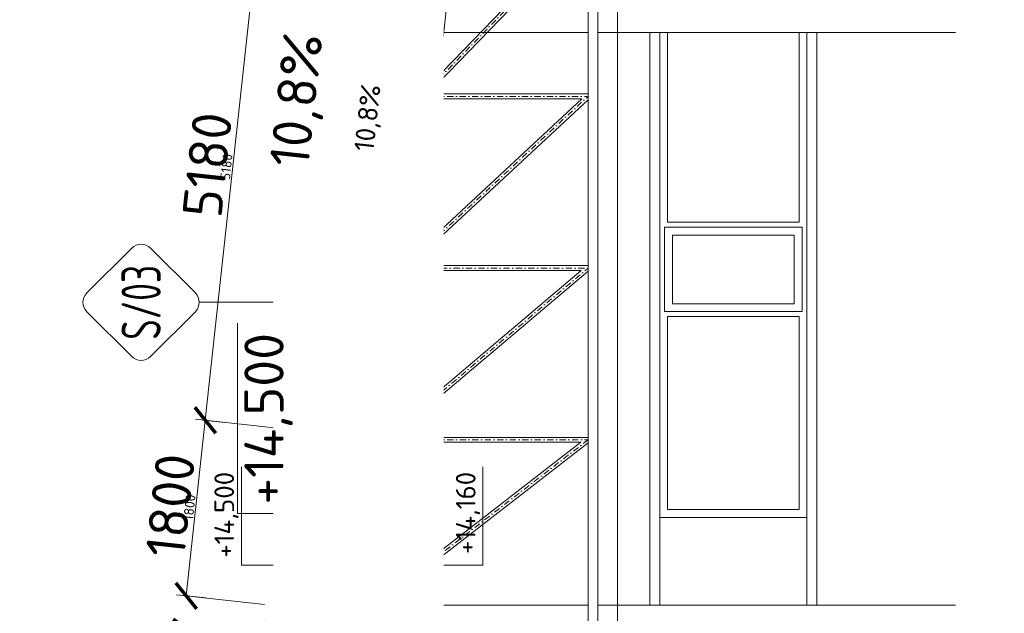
# Model space of a CAD drawing. Header units: millimetres. Extents: x -1695604 to 5289369, y -1488057 to 2187451.
# Tile 208 of 256: x 201177 to 211205, y 161694 to 167742. Entities that reach past the tile are written whole.
import ezdxf
from ezdxf import colors
from ezdxf.entities.mleader import LeaderData, LeaderLine
from ezdxf.enums import TextEntityAlignment as Align
from ezdxf.math import Vec2, Vec3

# ---------------------------------------------------------------- set-up
doc = ezdxf.new("R2010")
doc.units = ezdxf.units.MM
doc.linetypes.add('CENTERX2', pattern=[101.6, 63.5, -12.7, 12.7, -12.7])
doc.linetypes.add('DASHDOT', pattern=[25.4, 12.7, -6.35, 0, -6.35])
doc.layers.get('Defpoints').update_dxf_attribs({"color": 8})
doc.layers.add('0 @ 200', color=7, linetype='Continuous')
for name, color, linetype, lineweight in [('____podkonstrukce FVE @ 200', 3, 'CENTERX2', 9), ('A99_FVE_řez', 6, 'Continuous', 5), ('A99_N_kce-pohl', 1, 'Continuous', 9), ('A99_N_kce-rez-sil', 6, 'Continuous', 18), ('A99_N_koty-100', 160, 'Continuous', 9), ('A99_N_koty-200', 5, 'Continuous', 5), ('A99_N_koty-200 @ 200', 5, 'Continuous', 5), ('A99_N_koty-200 @ 50 (2)', 5, 'Continuous', 5), ('A99_N_koty-200-vysk', 6, 'Continuous', 9), ('A99_N_koty-vysk', 160, 'Continuous', 5), ('A99_N_sraf', 252, 'Continuous', 0), ('A99_N_txt-popis-200', 240, 'Continuous', 5), ('A99_N_txt-popis-50', 240, 'Continuous', 9), ('A99_N_txt-popis-50 @ 200', 240, 'Continuous', 9), ('A99_N_txt-popis-50 @ 50', 240, 'Continuous', 9), ('A99_N_znaceni 200', 5, 'Continuous', 5), ('A99_S_kce-pohl', 7, 'Continuous', 5), ('A99_S_kce-rez-sil', 7, 'Continuous', 15)]:
    doc.layers.add(name, color=color, linetype=linetype, lineweight=lineweight)
doc.styles.add('A99_kota', font='isocpeur.ttf', dxfattribs={"height": 2})
doc.styles.add('A99_popis', font='isocpeur.ttf')
doc.styles.add('ad_popis 100', font='isocpeur.ttf', dxfattribs={"height": 200})
doc.linetypes.add('IZOLACE', pattern='A,0.00254,-2.54,[134,ltypeshp.shx,S=2.54,R=0,X=-2.54,Y=0],-5.08,[134,ltypeshp.shx,S=2.54,R=180,X=2.54,Y=0],-2.54', length=10.16254)
doc.dimstyles.new('A99_kota_200 new', dxfattribs={"dimscale": 200, "dimtxt": 2, "dimasz": 1.2, "dimexe": 0.5, "dimexo": 1.5, "dimgap": 0.3, "dimtad": 1, "dimdec": 0, "dimzin": 3, "dimdsep": 46, "dimtxsty": 'A99_kota', "dimblk": 'ARCHTICK', "dimcen": 2.5, "dimazin": 2, "dimtfac": 0.75, "dimtdec": 0, "dimtmove": 2, "dimatfit": 0, "dimfxl": 0, "dimtolj": 1, "dimtzin": 0, "dimlwd": 5, "dimlwe": 5, "dimarcsym": 0})

# ---------------------------------------------------------------- blocks, each defined once
blk = doc.blocks.new('*U27')
at = {"color": 0, "linetype": 'ByBlock', "lineweight": -2}
blk.add_line((-3, 0), (7, 0), dxfattribs=at)
for points in [[(-1.75, -1.75), (0, 0), (1.75, -1.75)], [(0, 0), (0, -10.3), (0, -10.3), (10, -10.3)]]:
    blk.add_lwpolyline(points, dxfattribs=at)
at = {"color": 0, "linetype": 'ByBlock', "lineweight": -2, "style": 'A99_kota'}
for tag, p in [('VYSKA', (9.5, -7.55)), ('POPIS', (9.5, -10.8))]:
    blk.add_attdef(tag, text='', height=2, dxfattribs=at).set_placement(p, align=Align.TOP_RIGHT)
blk = doc.blocks.new('*U26')
at = {"color": 0, "linetype": 'ByBlock', "lineweight": -2}
blk.add_line((-3, 0), (7, 0), dxfattribs=at)
for points in [[(0, 0), (0, 10.3), (0, 10.3), (10, 10.3)], [(-1.75, 1.75), (0, 0), (1.75, 1.75)]]:
    blk.add_lwpolyline(points, dxfattribs=at)
at = {"color": 0, "linetype": 'ByBlock', "lineweight": -2, "style": 'A99_kota'}
for tag, p in [('VYSKA', (9.5, 13.05)), ('POPIS', (9.5, 9.8))]:
    blk.add_attdef(tag, text='', height=2, dxfattribs=at).set_placement(p, align=Align.TOP_RIGHT)
blk = doc.blocks.new('*U91')
at = {"color": 0, "linetype": 'ByBlock', "lineweight": -2}
blk.add_line((-3, 0), (7, 0), dxfattribs=at)
for points in [[(0, 0), (0, 5.35), (0, 5.35), (9.7, 5.35)], [(-1.75, 1.75), (0, 0), (1.75, 1.75)]]:
    blk.add_lwpolyline(points, dxfattribs=at)
at = {"color": 0, "linetype": 'ByBlock', "lineweight": -2, "style": 'A99_kota'}
blk.add_attdef('POPIS', text='', height=2, rotation=360, dxfattribs=at).set_placement((9.2, 5.85), align=Align.BOTTOM_RIGHT)
blk.add_attdef('VYSKA', text='', height=2, rotation=360, dxfattribs=at).set_placement((9.2, 4.6), align=Align.TOP_RIGHT)
blk = doc.blocks.new('*U6678')
at = {"layer": 'A99_N_koty-200-vysk', "lineweight": 5, "xscale": 200, "yscale": 200, "zscale": 200, "rotation": 90.00000000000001}
blk.add_blockref('*U91', (204465, 162710), dxfattribs=at)
blk.add_blockref('*U91', (204465, 162710), dxfattribs=at)
blk.add_blockref('*U91', (204465, 162710), dxfattribs=at)
blk.add_blockref('*U91', (204465, 162710), dxfattribs=at)
blk.add_blockref('*U91', (204465, 162710), dxfattribs=at)
blk.add_blockref('*U91', (204465, 162710), dxfattribs=at)
at = {"layer": 'A99_N_koty-200-vysk', "lineweight": 5}
ref = blk.add_blockref('*U91', (204465, 162710), dxfattribs=dict(at, xscale=200, yscale=200, zscale=200, rotation=90.00000000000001))
ref.add_attrib('VYSKA', '+14,500', dxfattribs={"layer": '0 @ 200', "color": 0, "linetype": 'ByBlock', "lineweight": -2, "height": 400, "rotation": 90, "style": 'A99_kota'}).set_placement((203465, 164550), align=Align.TOP_RIGHT)
blk = doc.blocks.new('*U79')
at = {"color": 0}
for p, q in [((-0.721, 4.139), (-4.149, 0.711)), ((4.139, 0.711), (0.711, 4.139)), ((-4.149, -0.721), (-0.721, -4.149)), ((0.711, -4.149), (4.139, -0.721)), ((-0.005, -4.445), (-0.005, -18.564))]:
    blk.add_line(p, q, dxfattribs=at)
for centre, start, end in [((-0.005, 3.424), 45, 135), ((-3.433, -0.005), 135, 225), ((3.424, -0.005), 315, 45), ((-0.005, -3.433), 225, 315)]:
    blk.add_arc(centre, 1.012, start, end, dxfattribs=at)
at = {"color": 0, "linetype": 'ByBlock', "style": 'A99_popis', "width": 0.953108}
blk.add_attdef('SKLADBA', text='', height=3, rotation=0.01026, dxfattribs=at).set_placement((-2.863, -1.506), (2.855, -1.505), align=Align.FIT)
blk = doc.blocks.new('_ArchTick')
at = {"color": 0, "linetype": 'ByBlock', "const_width": 0.15}
blk.add_lwpolyline([(-0.5, -0.5), (0.5, 0.5)], dxfattribs=at)
blk = doc.blocks.new('*D5808')
at = {"layer": 'A99_N_koty-200', "color": 0, "linetype": 'Continuous', "lineweight": 5, "transparency": 16777216}
for p, q in [((203669, 161615), (202774, 161518)), ((203067, 159740), (202873, 161529)), ((203863, 159826), (202968, 159729))]:
    blk.add_line(p, q, dxfattribs=at)
at = {"layer": 'Defpoints', "color": 0, "linetype": 'Continuous', "lineweight": 18, "transparency": 16777216}
for p in [(204469, 161702), (202873, 161529), (204663, 159912)]:
    blk.add_point(p, dxfattribs=at)
at = {"layer": 'A99_N_koty-200', "color": 0, "linetype": 'Continuous', "lineweight": 5, "transparency": 16777216, "xscale": 240, "yscale": 240, "zscale": 240}
for p, rotation in [((202873, 161529), 96.1848103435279), ((203067, 159740), 276.1848103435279)]:
    blk.add_blockref('_ArchTick', p, dxfattribs=dict(at, rotation=rotation))
at = {"layer": 'A99_N_koty-200', "color": 0, "linetype": 'Continuous', "transparency": 16777216, "insert": (202712, 160606), "char_height": 400, "attachment_point": 5, "rotation": 96.1848, "style": 'A99_kota'}
blk.add_mtext('\\A1;1800', dxfattribs=at)
blk = doc.blocks.new('*D5809')
at = {"layer": 'A99_N_koty-200', "color": 0, "linetype": 'Continuous', "lineweight": 5, "transparency": 16777216}
for p, q in [((203072, 161551), (202848, 161526)), ((203067, 159740), (202873, 161529)), ((203266, 159761), (203042, 159737))]:
    blk.add_line(p, q, dxfattribs=at)
at = {"layer": 'Defpoints', "color": 0, "linetype": 'Continuous', "lineweight": 18, "transparency": 16777216}
for p in [(204469, 161702), (202873, 161529), (204663, 159912)]:
    blk.add_point(p, dxfattribs=at)
at = {"layer": 'A99_N_koty-200', "color": 0, "linetype": 'Continuous', "lineweight": 5, "transparency": 16777216, "xscale": 60, "yscale": 60, "zscale": 60}
for p, rotation in [((202873, 161529), 96.1848103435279), ((203067, 159740), 276.1848103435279)]:
    blk.add_blockref('_ArchTick', p, dxfattribs=dict(at, rotation=rotation))
at = {"layer": 'A99_N_koty-200', "color": 0, "linetype": 'Continuous', "transparency": 16777216, "insert": (202906, 160627), "char_height": 100, "attachment_point": 5, "rotation": 96.1848, "style": 'A99_kota'}
blk.add_mtext('\\A1;1800', dxfattribs=at)
blk = doc.blocks.new('*D5814')
at = {"layer": 'A99_N_koty-200', "color": 0, "linetype": 'Continuous', "lineweight": 5, "transparency": 16777216}
for p, q in [((203625, 168810), (203067, 163661)), ((204421, 168724), (203526, 168821)), ((203863, 163574), (202968, 163671))]:
    blk.add_line(p, q, dxfattribs=at)
at = {"layer": 'Defpoints', "color": 0, "linetype": 'Continuous', "lineweight": 18, "transparency": 16777216}
for p in [(205256, 168634), (203067, 163661), (204663, 163488)]:
    blk.add_point(p, dxfattribs=at)
at = {"layer": 'A99_N_koty-200', "color": 0, "linetype": 'Continuous', "lineweight": 5, "transparency": 16777216, "xscale": 240, "yscale": 240, "zscale": 240}
for p, rotation in [((203625, 168810), 83.8151896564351), ((203067, 163661), 263.8151896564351)]:
    blk.add_blockref('_ArchTick', p, dxfattribs=dict(at, rotation=rotation))
at = {"layer": 'A99_N_koty-200', "color": 0, "linetype": 'Continuous', "transparency": 16777216, "insert": (203088, 166264), "char_height": 400, "attachment_point": 5, "rotation": 83.8152, "style": 'A99_kota'}
blk.add_mtext('\\A1;5180', dxfattribs=at)
blk = doc.blocks.new('*D5815')
at = {"layer": 'A99_N_koty-200', "color": 0, "linetype": 'Continuous', "lineweight": 5, "transparency": 16777216}
for p, q in [((203625, 168810), (203067, 163661)), ((203824, 168789), (203600, 168813)), ((203266, 163639), (203042, 163663))]:
    blk.add_line(p, q, dxfattribs=at)
at = {"layer": 'Defpoints', "color": 0, "linetype": 'Continuous', "lineweight": 18, "transparency": 16777216}
for p in [(205256, 168634), (203067, 163661), (204663, 163488)]:
    blk.add_point(p, dxfattribs=at)
at = {"layer": 'A99_N_koty-200', "color": 0, "linetype": 'Continuous', "lineweight": 5, "transparency": 16777216, "xscale": 60, "yscale": 60, "zscale": 60}
for p, rotation in [((203625, 168810), 83.8151896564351), ((203067, 163661), 263.8151896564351)]:
    blk.add_blockref('_ArchTick', p, dxfattribs=dict(at, rotation=rotation))
at = {"layer": 'A99_N_koty-200', "color": 0, "linetype": 'Continuous', "transparency": 16777216, "insert": (203282, 166243), "char_height": 100, "attachment_point": 5, "rotation": 83.8152, "style": 'A99_kota'}
blk.add_mtext('\\A1;5180', dxfattribs=at)
blk = doc.blocks.new('*D5817')
at = {"layer": 'A99_N_koty-200', "color": 0, "linetype": 'Continuous', "lineweight": 5, "transparency": 16777216}
for p, q in [((203863, 163574), (202968, 163671)), ((203067, 163661), (202873, 161871)), ((203669, 161785), (202774, 161882))]:
    blk.add_line(p, q, dxfattribs=at)
at = {"layer": 'Defpoints', "color": 0, "linetype": 'Continuous', "lineweight": 18, "transparency": 16777216}
for p in [(204663, 163488), (202873, 161871), (204469, 161698)]:
    blk.add_point(p, dxfattribs=at)
at = {"layer": 'A99_N_koty-200', "color": 0, "linetype": 'Continuous', "lineweight": 5, "transparency": 16777216, "xscale": 240, "yscale": 240, "zscale": 240}
for p, rotation in [((203067, 163661), 83.8151896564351), ((202873, 161871), 263.8151896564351)]:
    blk.add_blockref('_ArchTick', p, dxfattribs=dict(at, rotation=rotation))
at = {"layer": 'A99_N_koty-200', "color": 0, "linetype": 'Continuous', "transparency": 16777216, "insert": (202712, 162794), "char_height": 400, "attachment_point": 5, "rotation": 83.8152, "style": 'A99_kota'}
blk.add_mtext('\\A1;1800', dxfattribs=at)
blk = doc.blocks.new('*D5818')
at = {"layer": 'A99_N_koty-200', "color": 0, "linetype": 'Continuous', "lineweight": 5, "transparency": 16777216}
for p, q in [((203266, 163639), (203042, 163663)), ((203067, 163661), (202873, 161871)), ((203072, 161850), (202848, 161874))]:
    blk.add_line(p, q, dxfattribs=at)
at = {"layer": 'Defpoints', "color": 0, "linetype": 'Continuous', "lineweight": 18, "transparency": 16777216}
for p in [(204663, 163488), (202873, 161871), (204469, 161698)]:
    blk.add_point(p, dxfattribs=at)
at = {"layer": 'A99_N_koty-200', "color": 0, "linetype": 'Continuous', "lineweight": 5, "transparency": 16777216, "xscale": 60, "yscale": 60, "zscale": 60}
for p, rotation in [((203067, 163661), 83.8151896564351), ((202873, 161871), 263.8151896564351)]:
    blk.add_blockref('_ArchTick', p, dxfattribs=dict(at, rotation=rotation))
at = {"layer": 'A99_N_koty-200', "color": 0, "linetype": 'Continuous', "transparency": 16777216, "insert": (202906, 162773), "char_height": 100, "attachment_point": 5, "rotation": 83.8152, "style": 'A99_kota'}
blk.add_mtext('\\A1;1800', dxfattribs=at)
blk = doc.blocks.new('*U6351')
at = {"layer": 'A99_N_txt-popis-50 @ 200', "lineweight": 9}
ml = blk.add_multileader_mtext('Standard', dxfattribs=at)
ml.set_content('\\A1;{\\C256;odvodňovací systém \\Pbude součásti \\Pdodávky opláštění}', color=1, style='A99_popis')
ml.set_leader_properties(color=256, linetype='ByLayer', lineweight=-1)
ml.build(insert=Vec2(0, 0))
ml.multileader.update_dxf_attribs({"dogleg_length": 1, "arrow_head_size": 300, "scale": 200})
ctx = ml.context
ctx.base_point, ctx.scale, ctx.char_height, ctx.arrow_head_size, ctx.landing_gap_size, ctx.plane_origin, ctx.plane_x_axis, ctx.plane_y_axis = Vec3(210970, -12085), 200, 400, 300, 250, Vec3(219444, -8522), Vec3(0, 1), Vec3(-1, 0)
notes = []
notes.append((ctx, [(1, (1, 1, 0), (210970, -6005), (0, -1), 740, [(0, [(210965, -1130)], 0, [])])]))
ctx.mtext.insert, ctx.mtext.text_direction, ctx.mtext.rotation, ctx.mtext.width, ctx.mtext.defined_height, ctx.mtext.flow_direction = Vec3(210710, -11835), Vec3(0, 1), 1.570796, 5331.79, 15.9, 5
ctx.mtext.has_bg_fill, ctx.mtext.bg_color, ctx.mtext.bg_scale_factor, ctx.mtext.bg_transparency, ctx.mtext.use_window_bg_color = 1, -1073741824, 1, 0, 1
for ctx, leaders in notes:
    for number, flags, end, landing, length, lines in leaders:
        leader = LeaderData()
        leader.index, (leader.has_last_leader_line, leader.has_dogleg_vector, leader.attachment_direction) = number, flags
        leader.last_leader_point, leader.dogleg_vector, leader.dogleg_length = Vec3(end), Vec3(landing), length
        for number, points, colour, breaks in lines:
            line = LeaderLine()
            line.index, line.vertices, line.color, line.breaks = number, Vec3.list(points), colors.encode_raw_color(colour), breaks
            leader.lines.append(line)
        ctx.leaders.append(leader)
blk = doc.blocks.new('*U6352')
at = {"layer": 'A99_N_txt-popis-50 @ 200', "lineweight": 9}
ml = blk.add_multileader_mtext('Standard', dxfattribs=at)
ml.set_content('\\A1;{\\C256;odvodňovací systém \\Pbude součásti \\Pdodávky opláštění}', color=1, style='A99_popis')
ml.set_leader_properties(color=256, linetype='ByLayer', lineweight=-1)
ml.build(insert=Vec2(0, 0))
ml.multileader.update_dxf_attribs({"dogleg_length": 1, "arrow_head_size": 300, "scale": 200})
ctx = ml.context
ctx.base_point, ctx.scale, ctx.char_height, ctx.arrow_head_size, ctx.landing_gap_size, ctx.plane_origin, ctx.plane_x_axis, ctx.plane_y_axis = Vec3(204020, -12035), 200, 400, 300, 250, Vec3(208175, -8522), Vec3(0, 1), Vec3(-1, 0)
notes = []
notes.append((ctx, [(1, (1, 1, 0), (204020, -1805), (0, -1), 4890, [(0, [(205935, -1130)], 0, [])])]))
ctx.mtext.insert, ctx.mtext.text_direction, ctx.mtext.rotation, ctx.mtext.width, ctx.mtext.defined_height, ctx.mtext.flow_direction = Vec3(203760, -11785), Vec3(0, 1), 1.570796, 5020, 63.5, 5
ctx.mtext.has_bg_fill, ctx.mtext.bg_color, ctx.mtext.bg_scale_factor, ctx.mtext.bg_transparency, ctx.mtext.use_window_bg_color = 1, -1073741824, 1, 0, 1
for ctx, leaders in notes:
    for number, flags, end, landing, length, lines in leaders:
        leader = LeaderData()
        leader.index, (leader.has_last_leader_line, leader.has_dogleg_vector, leader.attachment_direction) = number, flags
        leader.last_leader_point, leader.dogleg_vector, leader.dogleg_length = Vec3(end), Vec3(landing), length
        for number, points, colour, breaks in lines:
            line = LeaderLine()
            line.index, line.vertices, line.color, line.breaks = number, Vec3.list(points), colors.encode_raw_color(colour), breaks
            leader.lines.append(line)
        ctx.leaders.append(leader)
blk = doc.blocks.new('*U6391')
at = {"layer": 'A99_N_koty-200 @ 200', "linetype": 'Continuous'}
dim = blk.add_linear_dim(base=(202873.3, 161529.1), p1=(204662.9, 159912.4), p2=(204469.2, 161702), angle=96.18481, dimstyle='A99_kota_200 new', override={"dimscale": 200, "dimtix": 1, "dimtofl": 1, "dimtmove": 2, "dimatfit": 0}, dxfattribs=at)
dim.commit()
dim.dimension.update_dxf_attribs({"geometry": '*D5808', "text_midpoint": (202711.8, 160606.3)})
at = {"layer": 'A99_N_koty-200 @ 50 (2)', "linetype": 'Continuous'}
dim = blk.add_linear_dim(base=(202873.3, 161529.1), p1=(204662.9, 159912.4), p2=(204469.2, 161702), angle=96.18481, dimstyle='A99_kota_200 new', override={"dimscale": 50, "dimtix": 1, "dimtofl": 1, "dimtmove": 2, "dimatfit": 0}, dxfattribs=at)
dim.commit()
dim.dimension.update_dxf_attribs({"geometry": '*D5809', "text_midpoint": (202905.7, 160627.3)})
blk = doc.blocks.new('*U6393')
at = {"layer": 'A99_N_koty-200 @ 200', "linetype": 'Continuous'}
dim = blk.add_linear_dim(base=(203067.3, 163660.6), p1=(205255.8, 168633.8), p2=(204662.9, 163487.7), angle=263.81519, dimstyle='A99_kota_200 new', override={"dimscale": 200, "dimtix": 1, "dimtofl": 1, "dimtmove": 2, "dimatfit": 0}, dxfattribs=at)
dim.commit()
dim.dimension.update_dxf_attribs({"geometry": '*D5814', "text_midpoint": (203087.8, 166263.5)})
at = {"layer": 'A99_N_koty-200 @ 50 (2)', "linetype": 'Continuous'}
dim = blk.add_linear_dim(base=(203067.3, 163660.6), p1=(205255.8, 168633.8), p2=(204662.9, 163487.7), angle=263.81519, dimstyle='A99_kota_200 new', override={"dimscale": 50, "dimtix": 1, "dimtofl": 1, "dimtmove": 2, "dimatfit": 0}, dxfattribs=at)
dim.commit()
dim.dimension.update_dxf_attribs({"geometry": '*D5815', "text_midpoint": (203281.7, 166242.5)})
blk = doc.blocks.new('*U6394')
at = {"layer": 'A99_N_koty-200 @ 200', "linetype": 'Continuous'}
dim = blk.add_linear_dim(base=(202873.3, 161871.1), p1=(204662.9, 163487.7), p2=(204469.2, 161698.1), angle=263.81519, dimstyle='A99_kota_200 new', override={"dimscale": 200, "dimtix": 1, "dimtofl": 1, "dimtmove": 2, "dimatfit": 0}, dxfattribs=at)
dim.commit()
dim.dimension.update_dxf_attribs({"geometry": '*D5817', "text_midpoint": (202711.8, 162793.8)})
at = {"layer": 'A99_N_koty-200 @ 50 (2)', "linetype": 'Continuous'}
dim = blk.add_linear_dim(base=(202873.3, 161871.1), p1=(204662.9, 163487.7), p2=(204469.2, 161698.1), angle=263.81519, dimstyle='A99_kota_200 new', override={"dimscale": 50, "dimtix": 1, "dimtofl": 1, "dimtmove": 2, "dimatfit": 0}, dxfattribs=at)
dim.commit()
dim.dimension.update_dxf_attribs({"geometry": '*D5818', "text_midpoint": (202905.7, 162772.8)})
blk = doc.blocks.new('*U6400')
at = {"layer": 'A99_N_txt-popis-50 @ 200', "lineweight": 9}
ml = blk.add_multileader_mtext('Standard', dxfattribs=at)
ml.set_content('\\A1;{\\C256;odvodňovací systém \\Pbude součásti \\Pdodávky opláštění}', color=1, style='A99_popis')
ml.set_leader_properties(color=256, linetype='ByLayer', lineweight=-1)
ml.build(insert=Vec2(0, 0))
ml.multileader.update_dxf_attribs({"dogleg_length": 1, "arrow_head_size": 300, "scale": 200})
ctx = ml.context
ctx.base_point, ctx.scale, ctx.char_height, ctx.arrow_head_size, ctx.landing_gap_size, ctx.plane_origin, ctx.plane_x_axis, ctx.plane_y_axis = Vec3(210970, 137915), 200, 400, 300, 250, Vec3(219444, 141478), Vec3(0, 1), Vec3(-1, 0)
notes = []
notes.append((ctx, [(1, (1, 1, 0), (210970, 143995), (0, -1), 740, [(0, [(210965, 148870)], 0, [])])]))
ctx.mtext.insert, ctx.mtext.text_direction, ctx.mtext.rotation, ctx.mtext.width, ctx.mtext.defined_height, ctx.mtext.flow_direction = Vec3(210710, 138165), Vec3(0, 1), 1.570796, 5331.79, 15.9, 5
ctx.mtext.has_bg_fill, ctx.mtext.bg_color, ctx.mtext.bg_scale_factor, ctx.mtext.bg_transparency, ctx.mtext.use_window_bg_color = 1, -1073741824, 1, 0, 1
for ctx, leaders in notes:
    for number, flags, end, landing, length, lines in leaders:
        leader = LeaderData()
        leader.index, (leader.has_last_leader_line, leader.has_dogleg_vector, leader.attachment_direction) = number, flags
        leader.last_leader_point, leader.dogleg_vector, leader.dogleg_length = Vec3(end), Vec3(landing), length
        for number, points, colour, breaks in lines:
            line = LeaderLine()
            line.index, line.vertices, line.color, line.breaks = number, Vec3.list(points), colors.encode_raw_color(colour), breaks
            leader.lines.append(line)
        ctx.leaders.append(leader)
at = {"layer": 'A99_N_txt-popis-50 @ 50', "lineweight": 9}
ml = blk.add_multileader_mtext('Standard', dxfattribs=at)
ml.set_content('\\A1;{\\C256;odvodňovací systém \\Pbude součásti \\Pdodávky opláštění}', color=(178, 0, 0), style='A99_popis')
ml.set_leader_properties(color=256, linetype='ByLayer', lineweight=-1)
ml.build(insert=Vec2(0, 0))
ml.multileader.update_dxf_attribs({"dogleg_length": 1, "arrow_head_size": 75, "scale": 50})
ctx = ml.context
ctx.base_point, ctx.scale, ctx.char_height, ctx.arrow_head_size, ctx.landing_gap_size, ctx.plane_origin, ctx.plane_x_axis, ctx.plane_y_axis = Vec3(211140, 146769), 50, 100, 75, 62.5, Vec3(219444, 141478), Vec3(0, 1), Vec3(-1, 0)
notes = []
notes.append((ctx, [(1, (1, 1, 0), (211140, 148250), (0, -1), 146, [(0, [(211140, 148915)], 0, [])])]))
ctx.mtext.insert, ctx.mtext.text_direction, ctx.mtext.rotation, ctx.mtext.width, ctx.mtext.defined_height, ctx.mtext.flow_direction = Vec3(211075, 146831), Vec3(0, 1), 1.570796, 1218.75, 15.9, 5
ctx.mtext.has_bg_fill, ctx.mtext.bg_color, ctx.mtext.bg_scale_factor, ctx.mtext.bg_transparency, ctx.mtext.use_window_bg_color = 1, -1073741824, 1, 0, 1
for ctx, leaders in notes:
    for number, flags, end, landing, length, lines in leaders:
        leader = LeaderData()
        leader.index, (leader.has_last_leader_line, leader.has_dogleg_vector, leader.attachment_direction) = number, flags
        leader.last_leader_point, leader.dogleg_vector, leader.dogleg_length = Vec3(end), Vec3(landing), length
        for number, points, colour, breaks in lines:
            line = LeaderLine()
            line.index, line.vertices, line.color, line.breaks = number, Vec3.list(points), colors.encode_raw_color(colour), breaks
            leader.lines.append(line)
        ctx.leaders.append(leader)
blk = doc.blocks.new('*U6401')
at = {"layer": 'A99_N_txt-popis-50 @ 50', "lineweight": 9}
ml = blk.add_multileader_mtext('Standard', dxfattribs=at)
ml.set_content('\\A1;{\\C256;odvodňovací systém \\Pbude součásti \\Pdodávky opláštění}', color=(178, 0, 0), style='A99_popis')
ml.set_leader_properties(color=256, linetype='ByLayer', lineweight=-1)
ml.build(insert=Vec2(0, 0))
ml.multileader.update_dxf_attribs({"dogleg_length": 1, "arrow_head_size": 75, "scale": 50})
ctx = ml.context
ctx.base_point, ctx.scale, ctx.char_height, ctx.arrow_head_size, ctx.landing_gap_size, ctx.plane_origin, ctx.plane_x_axis, ctx.plane_y_axis = Vec3(204689, 147389), 50, 100, 75, 62.5, Vec3(208175, 141478), Vec3(0, 1), Vec3(-1, 0)
notes = []
notes.append((ctx, [(1, (1, 1, 0), (204689, 148870), (0, -1), 146, [(0, [(205935, 148870)], 0, [])])]))
ctx.mtext.insert, ctx.mtext.text_direction, ctx.mtext.rotation, ctx.mtext.width, ctx.mtext.defined_height, ctx.mtext.flow_direction = Vec3(204624, 147451), Vec3(0, 1), 1.570796, 1255, 15.9, 5
ctx.mtext.has_bg_fill, ctx.mtext.bg_color, ctx.mtext.bg_scale_factor, ctx.mtext.bg_transparency, ctx.mtext.use_window_bg_color = 1, -1073741824, 1, 0, 1
for ctx, leaders in notes:
    for number, flags, end, landing, length, lines in leaders:
        leader = LeaderData()
        leader.index, (leader.has_last_leader_line, leader.has_dogleg_vector, leader.attachment_direction) = number, flags
        leader.last_leader_point, leader.dogleg_vector, leader.dogleg_length = Vec3(end), Vec3(landing), length
        for number, points, colour, breaks in lines:
            line = LeaderLine()
            line.index, line.vertices, line.color, line.breaks = number, Vec3.list(points), colors.encode_raw_color(colour), breaks
            leader.lines.append(line)
        ctx.leaders.append(leader)
at = {"layer": 'A99_N_txt-popis-50 @ 200', "lineweight": 9}
ml = blk.add_multileader_mtext('Standard', dxfattribs=at)
ml.set_content('\\A1;{\\C256;odvodňovací systém \\Pbude součásti \\Pdodávky opláštění}', color=1, style='A99_popis')
ml.set_leader_properties(color=256, linetype='ByLayer', lineweight=-1)
ml.build(insert=Vec2(0, 0))
ml.multileader.update_dxf_attribs({"dogleg_length": 1, "arrow_head_size": 300, "scale": 200})
ctx = ml.context
ctx.base_point, ctx.scale, ctx.char_height, ctx.arrow_head_size, ctx.landing_gap_size, ctx.plane_origin, ctx.plane_x_axis, ctx.plane_y_axis = Vec3(204020, 137965), 200, 400, 300, 250, Vec3(208175, 141478), Vec3(0, 1), Vec3(-1, 0)
notes = []
notes.append((ctx, [(1, (1, 1, 0), (204020, 148195), (0, -1), 4890, [(0, [(205935, 148870)], 0, [])])]))
ctx.mtext.insert, ctx.mtext.text_direction, ctx.mtext.rotation, ctx.mtext.width, ctx.mtext.defined_height, ctx.mtext.flow_direction = Vec3(203760, 138215), Vec3(0, 1), 1.570796, 5020, 63.5, 5
ctx.mtext.has_bg_fill, ctx.mtext.bg_color, ctx.mtext.bg_scale_factor, ctx.mtext.bg_transparency, ctx.mtext.use_window_bg_color = 1, -1073741824, 1, 0, 1
for ctx, leaders in notes:
    for number, flags, end, landing, length, lines in leaders:
        leader = LeaderData()
        leader.index, (leader.has_last_leader_line, leader.has_dogleg_vector, leader.attachment_direction) = number, flags
        leader.last_leader_point, leader.dogleg_vector, leader.dogleg_length = Vec3(end), Vec3(landing), length
        for number, points, colour, breaks in lines:
            line = LeaderLine()
            line.index, line.vertices, line.color, line.breaks = number, Vec3.list(points), colors.encode_raw_color(colour), breaks
            leader.lines.append(line)
        ctx.leaders.append(leader)

msp = doc.modelspace()

# ---------------------------------------------------------------- linework, layer by layer
at = {"layer": 'A99_N_kce-pohl'}
for p, q in [((207695, 167610), (207695, 161775)), ((207695, 162670), (207695, 167610)), ((207775, 167610), (207775, 165677.5)), ((209115, 165677.5), (209115, 167610)), ((209195, 167610), (209195, 161775)), ((209195, 167610), (209195, 162670)), ((209115, 165677.5), (207775, 165677.5)), ((207775, 164717.5), (207775, 162750)), ((209115, 164717.5), (207775, 164717.5)), ((209115, 162750), (209115, 164717.5)), ((209195, 162670), (207695, 162670)), ((207775, 162750), (209115, 162750))]:
    msp.add_line(p, q, dxfattribs=at)
for points in [[(209145, 165627.5), (209145, 164767.5), (207745, 164767.5), (207745, 165627.5)], [(209065, 165547.5), (209065, 164847.5), (207825, 164847.5), (207825, 165547.5)]]:
    msp.add_lwpolyline(points, close=True, dxfattribs=at)
at = {"layer": 'A99_S_kce-pohl'}
for p, q in [((207265, 149900), (207265, 173500)), ((206965, 151189.2), (206965, 172210.8)), ((207065, 151155.5), (207065, 172244.5)), ((207595, 167610), (207595, 161775)), ((209295, 167610), (209295, 161775))]:
    msp.add_line(p, q, dxfattribs=at)

# ---------------------------------------------------------------- block references
at = {"layer": 'A99_N_txt-popis-50', "color": 3, "linetype": 'Continuous', "lineweight": 18}
for name in ['*U6351', '*U6352']:
    msp.add_blockref(name, (0, 0), dxfattribs=at)

# ---------------------------------------------------------------- next in the draw order: linework, layer by layer
at = {"layer": 'A99_FVE_řez', "lineweight": 5, "ltscale": 2}
for points in [[(205595.4, 173902.7), (204282.1, 161783.7), (204401.4, 161770.7), (205714.7, 173889.8)], [(205240.7, 173878.3), (203941.7, 161891), (203911.9, 161894.2), (205210.9, 173881.5)], [(204533.3, 167628.1), (204523.3, 167629.2), (204588, 168225.7), (204597.9, 168224.6)], [(204465.4, 167001.8), (204455.4, 167002.9), (204520.1, 167599.4), (204530, 167598.3)], [(204509.1, 167080), (204502.6, 167020.4), (204522.5, 167018.2), (204521.9, 167013.3), (204497.1, 167016), (204504.6, 167085.6), (204847.6, 167048.4), (204851.9, 167088.1), (204832.1, 167090.3), (204832.6, 167095.3), (204857.4, 167092.6), (204852.1, 167042.9), (204509.1, 167080)], [(204397.8, 166377.9), (204387.8, 166379), (204452.5, 166975.5), (204462.4, 166974.5)], [(204329.9, 165751.6), (204320, 165752.7), (204384.6, 166349.2), (204394.5, 166348.1)], [(204261.8, 165122.8), (204251.8, 165123.9), (204316.5, 165720.4), (204326.4, 165719.3)], [(204327.5, 165404.8), (204321.1, 165345.2), (204340.9, 165343), (204340.4, 165338.1), (204315.6, 165340.8), (204323.1, 165410.4), (204666.1, 165373.2), (204670.4, 165413), (204650.5, 165415.1), (204651.1, 165420.1), (204675.9, 165417.4), (204670.5, 165367.7), (204327.5, 165404.8)], [(204193.9, 164496.5), (204183.9, 164497.5), (204248.6, 165094), (204258.5, 165093)], [(204126.3, 163872.6), (204116.3, 163873.7), (204181, 164470.2), (204190.9, 164469.1)], [(204058.7, 163248.8), (204048.7, 163249.8), (204113.4, 163846.3), (204123.3, 163845.3)], [(204146, 163729.7), (204139.5, 163670), (204159.4, 163667.9), (204158.9, 163662.9), (204134, 163665.6), (204141.6, 163735.2), (204484.6, 163698), (204488.9, 163737.8), (204469, 163739.9), (204469.5, 163744.9), (204494.4, 163742.2), (204489, 163692.5), (204146, 163729.7)], [(203990.8, 162622.4), (203980.9, 162623.5), (204045.5, 163220), (204055.4, 163218.9)], [(203923.2, 161998.6), (203913.3, 161999.7), (203977.9, 162596.2), (203987.8, 162595.1)], [(203959.1, 162004.8), (203952.6, 161945.1), (203972.5, 161942.9), (203972, 161938), (203947.1, 161940.7), (203954.6, 162010.3), (204297.6, 161973.1), (204301.9, 162012.9), (204282.1, 162015), (204282.6, 162020), (204307.5, 162017.3), (204302.1, 161967.6), (203959.1, 162004.8)]]:
    msp.add_lwpolyline(points, close=True, dxfattribs=at)
at = {"layer": 'A99_FVE_řez', "linetype": 'DASHDOT', "lineweight": 5, "ltscale": 8}
for points in [[(204512.1, 165110.8), (205143.4, 165042.3)], [(204183.7, 162081), (204815.1, 162012.6)]]:
    msp.add_lwpolyline(points, dxfattribs=at)
at = {"layer": 'A99_FVE_řez', "lineweight": 5}
for points in [[(204763.4, 165063.4), (204767.7, 165103.2), (204976.5, 165080.5), (204972.2, 165040.8)], [(204435.1, 162033.6), (204439.4, 162073.4), (204648.2, 162050.8), (204643.9, 162011)]]:
    msp.add_lwpolyline(points, close=True, dxfattribs=at)
at = {"layer": 'A99_N_kce-pohl', "lineweight": 5}
for p, q in [((205220.7, 168634.4), (204661.5, 163474.6)), ((204696.3, 163470.8), (205255.5, 168630.6)), ((204736.1, 163466.5), (205295.2, 168626.3))]:
    msp.add_line(p, q, dxfattribs=at)
msp.add_lwpolyline([(204696.3, 163470.8), (204661.5, 163474.6)], dxfattribs=at)
at = {"layer": 'A99_N_kce-rez-sil'}
for q in [(204696.3, 163470.8), (204697.7, 159916.2)]:
    msp.add_line((204504.4, 161700), q, dxfattribs=at)
at = {"layer": 'A99_N_kce-rez-sil', "lineweight": 5}
for points in [[(204661.5, 163474.6), (204469.2, 161700)], [(204662.9, 159912.4), (204469.2, 161700)]]:
    msp.add_lwpolyline(points, dxfattribs=at)
at = {"layer": 'A99_N_kce-rez-sil'}
for points in [[(204795.7, 163460.1), (204696.3, 163470.8)], [(204795.7, 163460.1), (204605, 161700)], [(204797.1, 159927), (204605, 161700)]]:
    msp.add_lwpolyline(points, dxfattribs=at)
at = {"layer": 'A99_N_koty-100'}
for points in [[(204950.3, 167209.7), (204867.3, 166449.2)], [(204950.3, 167209.7), (204902.4, 167139.5)], [(204950.3, 167209.7), (204982, 167130.8)]]:
    msp.add_lwpolyline(points, dxfattribs=at)
at = {"layer": 'A99_N_koty-200-vysk', "lineweight": 5}
for points in [[(204441.9, 167723.6), (204277, 166202.5)], [(204441.9, 167723.6), (204346.2, 167583.1)], [(204441.9, 167723.6), (204505.3, 167565.9)]]:
    msp.add_lwpolyline(points, dxfattribs=at)
at = {"layer": 'A99_N_sraf', "color": 1, "linetype": 'IZOLACE', "lineweight": 0, "ltscale": 3}
for points in [[(204549.7, 161700.5), (204741.1, 163466)], [(204549.7, 161699.5), (204742.5, 159921.1)]]:
    msp.add_lwpolyline(points, dxfattribs=at)
at = {"layer": 'A99_S_kce-pohl'}
for p, q in [((205984.3, 173500), (204705.6, 161700)), ((206116.4, 173327), (204856.5, 161699.9)), ((211105, 172700), (211105, 150700)), ((205280.1, 167001.3), (206906.1, 168685.8)), ((204795.7, 163460.1), (205354.9, 168619.9)), ((205334.6, 166985.8), (206965, 168674.8)), ((205496.3, 167610), (206965, 167610)), ((207065, 167610), (211105, 167610)), ((205334.6, 166985.8), (206965, 166985.8)), ((205090.2, 165248.8), (206901.5, 166935.8)), ((205149.6, 165235.8), (206965, 166926.6)), ((205423.8, 166935.8), (206901.5, 166935.8)), ((204900.3, 163496.8), (206896.7, 165185.8)), ((204964.7, 163485.8), (206965, 165178)), ((205149.6, 165235.8), (206965, 165235.8)), ((205234.2, 165185.8), (206896.7, 165185.8)), ((204964.7, 163485.8), (206965, 163485.8)), ((204817.1, 161827.9), (206891.9, 163435.8)), ((204867.7, 161803.9), (206965, 163429.1)), ((205044.6, 163435.8), (206891.9, 163435.8)), ((204864, 161775), (206965, 161775)), ((207065, 161775), (211105, 161775)), ((205984.3, 149900), (204705.6, 161700)), ((206116.4, 150073), (204856.5, 161700.1))]:
    msp.add_line(p, q, dxfattribs=at)
at = {"layer": 'A99_S_kce-pohl', "linetype": 'DASHDOT', "ltscale": 5}
for p, q in [((205275.7, 166960.8), (206965, 168710.8)), ((205086, 165210.8), (206965, 166960.8)), ((205275.7, 166960.8), (206965, 166960.8)), ((204896.4, 163460.8), (206965, 165210.8)), ((205086, 165210.8), (206965, 165210.8)), ((204706.8, 161710.8), (206965, 163460.8)), ((204896.4, 163460.8), (206965, 163460.8))]:
    msp.add_line(p, q, dxfattribs=at)
at = {"layer": 'A99_S_kce-rez-sil', "lineweight": 20}
for points in [[(205165.5, 166872.1), (205414, 166845.2), (205424.8, 166944.6), (205176.3, 166971.5)], [(204975.8, 165122.1), (205224.4, 165095.2), (205235.2, 165194.6), (204986.6, 165221.5)], [(204785, 163360.6), (205033.5, 163333.7), (205044.3, 163433.1), (204795.7, 163460.1)], [(204610.4, 161749.7), (204858.9, 161722.8), (204869.7, 161822.2), (204621.2, 161849.1)]]:
    msp.add_lwpolyline(points, close=True, dxfattribs=at)

# ---------------------------------------------------------------- next in the draw order: block references
at = {"layer": 'A99_N_koty-200', "color": 3, "linetype": 'Continuous', "lineweight": 18}
for name in ['*U6393', '*U6394', '*U6391']:
    msp.add_blockref(name, (0, 0), dxfattribs=at)
at = {"layer": 'A99_N_koty-vysk', "lineweight": 5, "xscale": 100, "yscale": 100, "zscale": 100, "rotation": 90.00000000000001}
for name, p, values in [('*U26', (204465, 162185), {'VYSKA': '+14,500'}), ('*U27', (204864.6, 162185), {'VYSKA': '+14,160'})]:
    msp.add_blockref(name, p, dxfattribs=at).add_auto_attribs(values)
at = {"layer": 'A99_N_txt-popis-200', "color": 3, "linetype": 'Continuous', "lineweight": 18}
msp.add_blockref('*U6678', (0, 0), dxfattribs=at)
at = {"layer": 'A99_N_znaceni 200', "lineweight": 5}
ref = msp.add_blockref('*U79', (202412.7, 164862.8), dxfattribs=dict(at, xscale=133.3, yscale=133.3, zscale=133.3, rotation=89.99999999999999))
ref.add_attrib('SKLADBA', 'S/03', dxfattribs={"layer": '0', "color": 0, "linetype": 'ByBlock', "height": 400, "rotation": 90.01026, "style": 'A99_popis', "width": 0.657151}).set_placement((202613.5, 164481.1), (202613.3, 165243.4), align=Align.FIT)

# ---------------------------------------------------------------- next in the draw order: texts
at = {"layer": 'A99_N_koty-100', "insert": (204655.7, 167091), "char_height": 200, "attachment_point": 3, "rotation": 83.76928, "style": 'ad_popis 100'}
msp.add_mtext_dynamic_manual_height_columns('10,8%', width=645, gutter_width=1000, heights=[0], dxfattribs=at)
at = {"layer": 'A99_N_koty-200-vysk', "lineweight": 5, "insert": (203867.3, 167621.9), "char_height": 400, "attachment_point": 3, "rotation": 83.76928, "style": 'ad_popis 100'}
msp.add_mtext_dynamic_manual_height_columns('10,8%', width=1290, gutter_width=2000, heights=[0], dxfattribs=at)

# ---------------------------------------------------------------- next in the draw order: block references
at = {"layer": 'A99_N_txt-popis-50', "color": 3, "linetype": 'Continuous', "lineweight": 18}
for name in ['*U6400', '*U6401']:
    msp.add_blockref(name, (0, 0), dxfattribs=at)

# ---------------------------------------------------------------- next in the draw order: leaders
at = {"layer": '____podkonstrukce FVE @ 200', "color": 3, "linetype": 'Continuous', "lineweight": 9}
ml = msp.add_multileader_mtext('Standard', dxfattribs=at)
ml.set_content('\\A1;{\\C3;podkonstrukce U profily}', color=1, style='A99_popis')
ml.set_leader_properties(color=256, linetype='ByLayer', lineweight=-1)
ml.build(insert=Vec2(0, 0))
ml.multileader.update_dxf_attribs({"dogleg_length": 200, "arrow_head_size": 300, "scale": 200})
ctx = ml.context
ctx.base_point, ctx.scale, ctx.char_height, ctx.arrow_head_size, ctx.landing_gap_size, ctx.plane_origin = Vec3(145525.1, 166675), 200, 800, 300, 1000, Vec3(143462.5, 159266.7)
notes = []
notes.append((ctx, [(0, (1, 1, 0), (144725.1, 166675), (1, 0), 800, [(0, [(138550, 166675)], 0, [])])]))
ctx.mtext.insert, ctx.mtext.width, ctx.mtext.defined_height, ctx.mtext.flow_direction = Vec3(146525.1, 167195), 7864.589, 1247.5, 5
ml = msp.add_multileader_mtext('Standard', dxfattribs=at)
ml.set_content('\\A1;{\\C3;stojky - kotveno do ocel. vazníků}', color=1, style='A99_popis')
ml.set_leader_properties(color=256, linetype='ByLayer', lineweight=-1)
ml.build(insert=Vec2(0, 0))
ml.multileader.update_dxf_attribs({"dogleg_length": 200, "arrow_head_size": 300, "scale": 200})
ctx = ml.context
ctx.base_point, ctx.scale, ctx.char_height, ctx.arrow_head_size, ctx.landing_gap_size, ctx.plane_origin = Vec3(145525.1, 162490), 200, 800, 300, 1000, Vec3(143462.5, 155081.7)
notes.append((ctx, [(0, (1, 1, 0), (144725.1, 162490), (1, 0), 800, [(0, [(138550, 162490)], 0, [])])]))
ctx.mtext.insert, ctx.mtext.width, ctx.mtext.defined_height, ctx.mtext.flow_direction = Vec3(146525.1, 162890.3), 8464.943, 1247.5, 5
for ctx, leaders in notes:
    for number, flags, end, landing, length, lines in leaders:
        leader = LeaderData()
        leader.index, (leader.has_last_leader_line, leader.has_dogleg_vector, leader.attachment_direction) = number, flags
        leader.last_leader_point, leader.dogleg_vector, leader.dogleg_length = Vec3(end), Vec3(landing), length
        for number, points, colour, breaks in lines:
            line = LeaderLine()
            line.index, line.vertices, line.color, line.breaks = number, Vec3.list(points), colors.encode_raw_color(colour), breaks
            leader.lines.append(line)
        ctx.leaders.append(leader)

doc.saveas('drawing.dxf')
